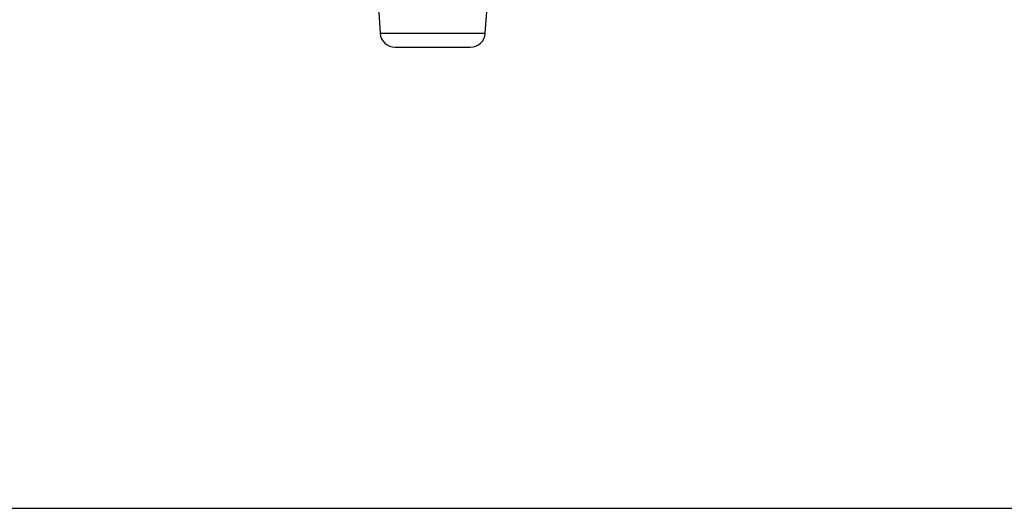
# Model space of a CAD drawing. Extents: x 3 to 428, y 3 to 275.
# Tile 8 of 42: x 147 to 216, y 4 to 38. Entities that reach past the tile are written whole.
import ezdxf

# ---------------------------------------------------------------- set-up
doc = ezdxf.new("R2010")
doc.units = 0
doc.linetypes.add('SLD-SOLID', pattern=[0])
doc.layers.get('0').update_dxf_attribs({"linetype": 'CONTINUOUS'})
doc.layers.add('BORDER', color=7, linetype='SLD-SOLID')

msp = doc.modelspace()

# ---------------------------------------------------------------- linework, layer by layer
at = {"color": 7, "linetype": 'SLD-SOLID'}
for p, q in [((172.243, 38.6565), (172.3705, 36.8333)), ((179.728, 36.8333), (179.8555, 38.6565))]:
    msp.add_line(p, q, dxfattribs=at)
at = {"color": 8, "linetype": 'SLD-SOLID'}
msp.add_line((172.3705, 36.8333), (179.728, 36.8333), dxfattribs=at)
at = {"color": 7, "linetype": 'SLD-SOLID'}
for centre, start, end in [((173.4179, 36.9065), 184, 270), ((178.6806, 36.9065), 270, 356)]:
    msp.add_arc(centre, 1.05, start, end, dxfattribs=at)
msp.add_open_spline([(173.4179, 35.8565), (173.4267, 35.8565), (173.4442, 35.8565), (173.568, 35.8565), (173.71, 35.8565), (173.891, 35.8565), (174.1762, 35.8565), (174.5939, 35.8565), (175.0133, 35.8565), (175.3932, 35.8565), (175.7187, 35.8565), (176.104, 35.8565), (176.5454, 35.8565), (176.9512, 35.8565), (177.265, 35.8565), (177.5745, 35.8565), (177.9226, 35.8565), (178.2648, 35.8565), (178.4811, 35.8565), (178.6045, 35.8565), (178.6688, 35.8565), (178.6766, 35.8565), (178.6806, 35.8565)], degree=3, knots=[0, 0, 0, 0, 0.060022, 0.1199595, 0.1526825, 0.1850472, 0.249993, 0.3149956, 0.3799413, 0.4200927, 0.459899, 0.5000006, 0.5600087, 0.6199606, 0.6526835, 0.6850484, 0.7499941, 0.8149966, 0.8799426, 0.9200553, 0.9598613, 1, 1, 1, 1], dxfattribs=at)
at = {"layer": 'BORDER', "color": 7}
msp.add_line((3.4955, 3.6084), (427.8002, 3.6084), dxfattribs=at)

doc.saveas('drawing.dxf')
